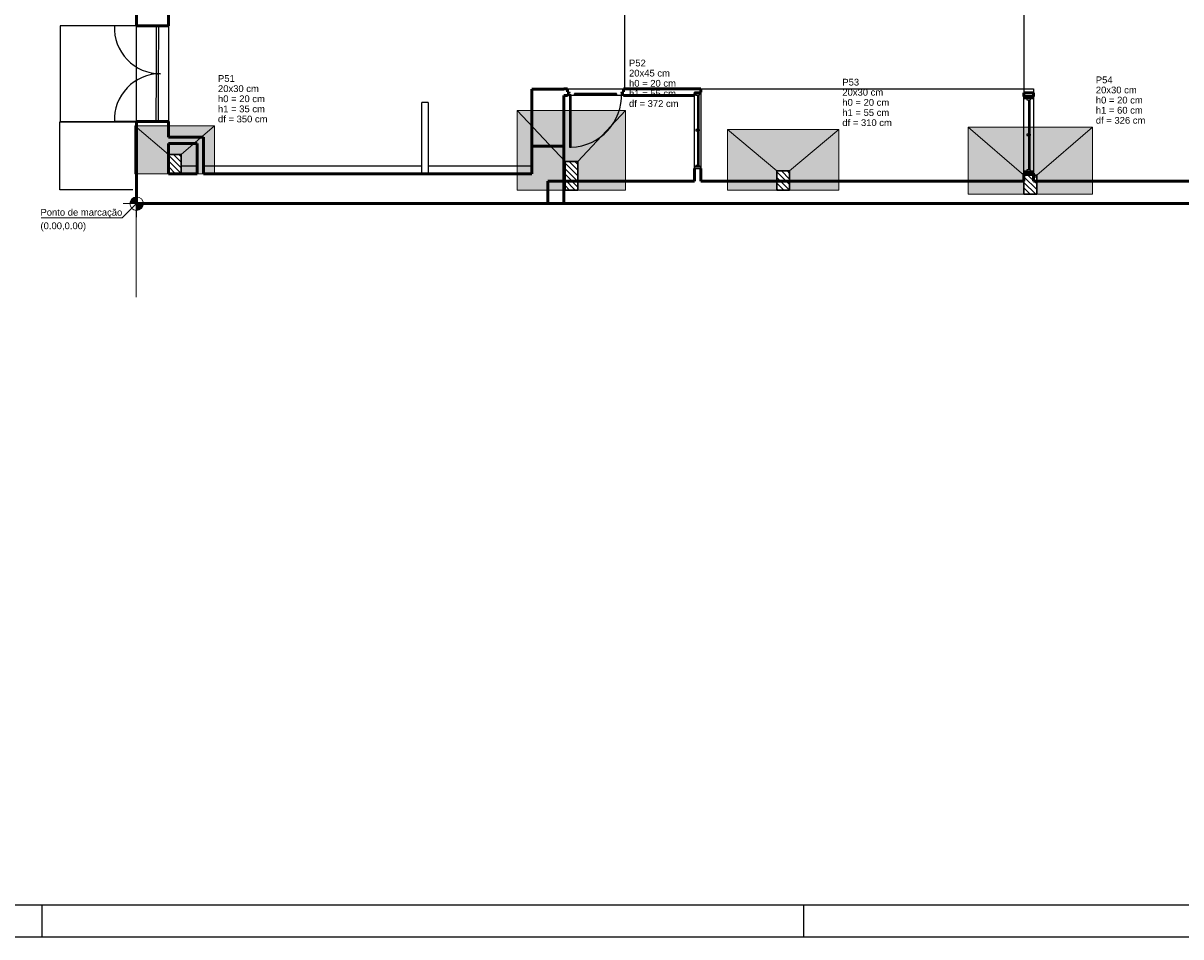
# Model space of a CAD drawing. Header units: millimetres. Extents: x 0 to 119, y 0 to 84.
# Tile 1 of 13: x 20 to 57, y 0 to 29. Entities that reach past the tile are written whole.
import ezdxf

# ---------------------------------------------------------------- set-up
doc = ezdxf.new("R2010")
doc.units = ezdxf.units.MM
doc.header["$MEASUREMENT"] = 0
doc.linetypes.add('NULL', pattern=[0])
for name, color, linetype in [('BASE', 9, 'Continuous'), ('SEDUC_MARF', 1, 'Continuous'), ('SEDUC_MARGG', 7, 'Continuous')]:
    doc.layers.add(name, color=color, linetype=linetype)
for name, color, linetype, lineweight in [('LC-Cotas', 7, 'Continuous', 5), ('LC-Hachuras das sapatas', 43, 'Continuous', 5), ('LC-Hachuras dos pilares', 9, 'Continuous', 5), ('LC-Seção das fundações', 7, 'Continuous', 5), ('LC-Seção dos pilares', 4, 'Continuous', 30), ('LC-Textos', 3, 'Continuous', 20), ('Nível 1', 7, 'Continuous', 0)]:
    doc.layers.add(name, color=color, linetype=linetype, lineweight=lineweight)
doc.styles.add('Arial', font='txt')

msp = doc.modelspace()

# ---------------------------------------------------------------- hatches: boundary and pattern name
at = {"layer": 'LC-Cotas', "linetype": 'Continuous'}
for points in [[(23.979, 23.002), (23.767, 23.002), (23.774, 23.056), (23.795, 23.108), (23.829, 23.151), (23.873, 23.185), (23.924, 23.206), (23.979, 23.213), (23.979, 23.002)], [(23.979, 23.002), (24.191, 23.002), (24.183, 22.947), (24.162, 22.896), (24.129, 22.852), (24.085, 22.818), (24.034, 22.797), (23.979, 22.79), (23.979, 23.002)]]:
    msp.add_hatch(color=7, dxfattribs=at).paths.add_polyline_path(points)
at = {"layer": 'LC-Hachuras das sapatas', "linetype": 'Continuous'}
h = msp.add_hatch(color=43, dxfattribs=at)
h.paths.add_polyline_path([(39.32, 23.427), (39.32, 25.927), (35.92, 25.927), (35.92, 23.427), (39.32, 23.427)])
h.paths.add_polyline_path([(37.82, 24.327), (37.42, 24.327), (37.42, 23.427), (37.82, 23.427), (37.82, 24.327)], flags=0)
h = msp.add_hatch(color=43, dxfattribs=at)
h.paths.add_polyline_path([(26.426, 23.942), (26.426, 25.442), (23.926, 25.442), (23.926, 23.942), (26.426, 23.942)])
h.paths.add_polyline_path([(25.376, 24.542), (24.976, 24.542), (24.976, 23.942), (25.376, 23.942), (25.376, 24.542)], flags=0)
h = msp.add_hatch(color=43, dxfattribs=at)
h.paths.add_polyline_path([(46.011, 23.427), (46.011, 25.327), (42.511, 25.327), (42.511, 23.427), (46.011, 23.427)])
h.paths.add_polyline_path([(44.461, 24.027), (44.061, 24.027), (44.061, 23.427), (44.461, 23.427), (44.461, 24.027)], flags=0)
h = msp.add_hatch(color=43, dxfattribs=at)
h.paths.add_polyline_path([(53.964, 23.299), (53.964, 25.399), (50.064, 25.399), (50.064, 23.299), (53.964, 23.299)])
h.paths.add_polyline_path([(52.214, 23.899), (51.814, 23.899), (51.814, 23.299), (52.214, 23.299), (52.214, 23.899)], flags=0)
at = {"layer": 'LC-Hachuras dos pilares', "linetype": 'Continuous'}
h = msp.add_hatch(dxfattribs=at)
h.set_pattern_fill('ANSI31', color=9, angle=90, style=0)
h.paths.add_polyline_path([(25.376, 24.542), (24.976, 24.542), (24.976, 23.942), (25.376, 23.942), (25.376, 24.542)])
h = msp.add_hatch(dxfattribs=at)
h.set_pattern_fill('ANSI31', color=9, angle=90, style=0)
h.paths.add_polyline_path([(37.82, 24.327), (37.42, 24.327), (37.42, 23.427), (37.82, 23.427), (37.82, 24.327)])
h = msp.add_hatch(dxfattribs=at)
h.set_pattern_fill('ANSI31', color=9, angle=90, style=0)
h.paths.add_polyline_path([(44.461, 24.027), (44.061, 24.027), (44.061, 23.427), (44.461, 23.427), (44.461, 24.027)])
h = msp.add_hatch(dxfattribs=at)
h.set_pattern_fill('ANSI31', color=9, angle=90, style=0)
h.paths.add_polyline_path([(52.214, 23.899), (51.814, 23.899), (51.814, 23.299), (52.214, 23.299), (52.214, 23.899)])

# ---------------------------------------------------------------- linework, layer by layer
at = {"layer": 'BASE', "lineweight": 50}
for p, q in [((23.976, 32.602), (23.976, 28.583)), ((24.976, 28.583), (24.976, 32.602)), ((23.976, 28.583), (24.976, 28.583)), ((36.378, 26.595), (36.378, 23.942)), ((37.378, 26.595), (36.378, 26.595)), ((37.497, 26.599), (37.378, 26.599)), ((37.378, 26.599), (37.378, 26.595)), ((37.497, 26.506), (37.497, 26.599)), ((41.677, 26.599), (39.257, 26.599)), ((39.257, 26.599), (39.257, 26.507)), ((41.677, 26.503), (41.677, 26.599)), ((37.378, 26.399), (37.497, 26.399)), ((37.378, 23.002), (37.378, 26.399)), ((39.257, 26.399), (41.477, 26.399)), ((41.477, 26.399), (41.477, 26.443)), ((51.811, 26.482), (51.811, 26.362)), ((52.111, 26.482), (51.811, 26.482)), ((51.811, 26.362), (52.111, 26.362)), ((52.111, 26.362), (52.111, 26.482)), ((24.976, 25.574), (23.976, 25.574)), ((23.976, 25.574), (23.976, 23.002)), ((24.976, 25.092), (24.976, 25.574)), ((26.078, 25.092), (24.976, 25.092)), ((26.078, 23.942), (26.078, 25.092)), ((24.976, 24.892), (25.878, 24.892)), ((24.976, 23.942), (24.976, 24.892)), ((25.878, 24.892), (25.878, 23.942)), ((37.378, 24.802), (36.378, 24.802)), ((41.477, 24.103), (41.477, 23.702)), ((41.677, 23.702), (41.677, 24.103)), ((25.878, 23.942), (24.976, 23.942)), ((36.378, 23.942), (26.078, 23.942)), ((41.477, 23.702), (36.878, 23.702)), ((36.878, 23.702), (36.878, 23.002)), ((51.811, 23.702), (41.677, 23.702)), ((51.811, 23.962), (51.811, 23.702)), ((52.111, 23.962), (51.811, 23.962)), ((52.111, 23.702), (52.111, 23.962)), ((57.373, 23.702), (52.111, 23.702)), ((23.976, 23.002), (37.378, 23.002)), ((36.878, 23.002), (94.573, 23.002))]:
    msp.add_line(p, q, dxfattribs=at)
at = {"layer": 'BASE'}
for p, q in [((39.287, 30), (39.287, 26.599)), ((51.811, 30), (51.811, 26.482)), ((21.577, 28.583), (21.577, 25.574)), ((23.976, 28.583), (21.577, 28.583)), ((23.976, 25.574), (23.976, 28.583)), ((23.977, 25.574), (23.977, 28.583)), ((24.591, 28.583), (24.589, 27.078)), ((24.673, 28.583), (24.591, 28.583)), ((24.671, 27.078), (24.673, 28.583)), ((24.976, 28.583), (24.976, 25.574)), ((24.589, 27.075), (24.587, 25.576)), ((24.589, 27.078), (24.671, 27.078)), ((24.669, 27.075), (24.589, 27.075)), ((24.667, 25.576), (24.669, 27.075)), ((37.497, 26.599), (39.257, 26.599)), ((41.677, 26.599), (51.811, 26.599)), ((51.811, 26.603), (52.111, 26.603)), ((52.111, 26.603), (52.111, 26.482)), ((32.927, 23.942), (32.927, 26.172)), ((33.127, 26.172), (32.927, 26.172)), ((33.127, 26.172), (33.127, 23.942)), ((38.778, 26.399), (37.378, 26.399)), ((37.378, 26.399), (37.378, 24.999)), ((37.497, 26.506), (37.497, 26.399)), ((37.497, 26.399), (37.51, 26.399)), ((37.51, 26.507), (37.498, 26.507)), ((37.499, 26.494), (37.499, 26.504)), ((37.499, 26.504), (37.511, 26.504)), ((37.536, 26.494), (37.499, 26.494)), ((37.499, 26.401), (37.499, 26.411)), ((37.499, 26.411), (37.539, 26.411)), ((37.511, 26.401), (37.499, 26.401)), ((37.511, 26.504), (37.51, 26.507)), ((37.51, 26.399), (37.511, 26.401)), ((39.244, 26.399), (37.51, 26.399)), ((37.539, 26.485), (37.539, 26.492)), ((37.539, 26.411), (37.539, 26.482)), ((37.539, 26.482), (37.582, 26.482)), ((37.579, 26.484), (37.54, 26.484)), ((37.554, 26.411), (37.554, 24.771)), ((37.614, 26.411), (37.554, 26.411)), ((37.614, 24.771), (37.614, 26.411)), ((37.714, 26.453), (37.714, 26.451)), ((39.034, 26.453), (37.714, 26.453)), ((37.714, 26.451), (39.034, 26.451)), ((37.714, 26.429), (37.714, 26.451)), ((39.034, 26.429), (37.714, 26.429)), ((39.034, 26.451), (39.034, 26.453)), ((39.034, 26.451), (39.034, 26.429)), ((39.172, 26.482), (39.206, 26.482)), ((39.206, 26.484), (39.174, 26.484)), ((39.206, 26.492), (39.206, 26.484)), ((39.206, 26.482), (39.206, 26.414)), ((39.254, 26.494), (39.208, 26.494)), ((39.208, 26.411), (39.254, 26.411)), ((39.244, 26.507), (39.243, 26.504)), ((39.243, 26.504), (39.254, 26.504)), ((39.254, 26.401), (39.243, 26.401)), ((39.243, 26.401), (39.244, 26.399)), ((39.257, 26.507), (39.244, 26.507)), ((39.244, 26.399), (39.257, 26.399)), ((39.254, 26.504), (39.254, 26.494)), ((39.254, 26.411), (39.254, 26.401)), ((39.257, 26.399), (39.257, 26.507)), ((41.477, 26.503), (41.477, 26.443)), ((41.677, 26.503), (41.477, 26.503)), ((41.477, 26.443), (41.517, 26.443)), ((41.477, 24.163), (41.477, 26.399)), ((41.517, 26.443), (41.517, 26.403)), ((41.637, 26.443), (41.517, 26.443)), ((41.517, 26.403), (41.637, 26.403)), ((41.587, 26.403), (41.587, 25.323)), ((41.617, 25.323), (41.617, 26.403)), ((41.637, 26.403), (41.637, 26.443)), ((41.637, 26.443), (41.677, 26.443)), ((41.677, 26.443), (41.677, 26.503)), ((41.677, 26.443), (41.677, 24.163)), ((51.811, 26.362), (51.811, 26.302)), ((51.811, 26.302), (51.901, 26.302)), ((51.811, 24.022), (51.811, 26.302)), ((51.901, 26.302), (51.901, 26.262)), ((52.021, 26.302), (51.901, 26.302)), ((51.901, 26.262), (52.021, 26.262)), ((51.971, 26.262), (51.971, 25.182)), ((52.001, 25.182), (52.001, 26.262)), ((52.021, 26.262), (52.021, 26.302)), ((52.021, 26.302), (52.111, 26.302)), ((52.111, 26.302), (52.111, 26.362)), ((52.111, 26.302), (52.111, 24.022)), ((21.574, 25.57), (23.974, 25.57)), ((21.574, 23.432), (21.574, 25.57)), ((21.577, 25.574), (23.976, 25.574)), ((23.974, 25.57), (23.974, 23.441)), ((24.587, 25.576), (24.667, 25.576)), ((41.517, 25.323), (41.517, 25.283)), ((41.637, 25.323), (41.517, 25.323)), ((41.517, 25.283), (41.637, 25.283)), ((41.587, 25.283), (41.587, 24.203)), ((41.617, 24.203), (41.617, 25.283)), ((41.637, 25.283), (41.637, 25.323)), ((51.901, 25.182), (51.901, 25.142)), ((52.021, 25.182), (51.901, 25.182)), ((51.901, 25.142), (52.021, 25.142)), ((51.971, 25.142), (51.971, 24.062)), ((52.001, 24.062), (52.001, 25.142)), ((52.021, 25.142), (52.021, 25.182)), ((37.554, 24.771), (37.614, 24.771)), ((25.373, 24.182), (25.373, 23.942)), ((25.878, 24.182), (25.373, 24.182)), ((32.927, 24.182), (26.078, 24.182)), ((36.378, 24.182), (33.127, 24.182)), ((37.417, 24.182), (37.378, 24.182)), ((37.417, 23.942), (37.417, 24.182)), ((41.477, 24.163), (41.477, 24.103)), ((41.517, 24.163), (41.477, 24.163)), ((41.477, 24.103), (41.677, 24.103)), ((41.517, 24.203), (41.517, 24.163)), ((41.637, 24.203), (41.517, 24.203)), ((41.517, 24.163), (41.637, 24.163)), ((41.637, 24.163), (41.637, 24.203)), ((41.677, 24.163), (41.637, 24.163)), ((41.677, 24.103), (41.677, 24.163)), ((51.811, 24.022), (51.811, 23.962)), ((51.901, 24.022), (51.811, 24.022)), ((51.901, 24.062), (51.901, 24.022)), ((52.021, 24.062), (51.901, 24.062)), ((51.901, 24.022), (52.021, 24.022)), ((52.021, 24.022), (52.021, 24.062)), ((52.111, 24.022), (52.021, 24.022)), ((52.111, 23.962), (52.111, 24.022)), ((37.378, 23.942), (37.417, 23.942)), ((23.861, 23.432), (21.574, 23.432))]:
    msp.add_line(p, q, dxfattribs=at)
at = {"layer": 'BASE', "lineweight": 25}
for p, q in [((24.723, 28.583), (23.283, 28.583)), ((24.723, 28.583), (23.283, 28.583)), ((24.723, 25.574), (23.283, 25.574)), ((24.723, 25.574), (23.283, 25.574)), ((23.299, 25.57), (23.297, 25.574)), ((23.415, 25.57), (23.413, 25.574)), ((23.648, 25.57), (23.647, 25.574)), ((23.976, 24.128), (23.974, 24.137)), ((23.976, 23.879), (23.974, 23.886)), ((23.976, 23.806), (23.974, 23.811))]:
    msp.add_line(p, q, dxfattribs=at)
at = {"layer": 'BASE', "linetype": 'Continuous', "lineweight": 25}
for p, q in [((41.477, 26.503), (41.677, 26.503)), ((41.477, 26.443), (41.477, 26.503)), ((41.677, 26.443), (41.477, 26.443)), ((41.587, 26.403), (41.617, 26.403)), ((41.587, 24.203), (41.587, 26.403)), ((41.617, 26.403), (41.617, 24.203)), ((41.677, 26.503), (41.677, 26.443)), ((51.811, 26.362), (52.111, 26.362)), ((51.811, 26.302), (51.811, 26.362)), ((52.111, 26.302), (51.811, 26.302)), ((51.971, 26.262), (52.001, 26.262)), ((51.971, 24.062), (51.971, 26.262)), ((52.001, 26.262), (52.001, 24.062)), ((52.111, 26.362), (52.111, 26.302)), ((41.477, 24.163), (41.677, 24.163)), ((41.477, 24.103), (41.477, 24.163)), ((41.677, 24.103), (41.477, 24.103)), ((41.617, 24.203), (41.587, 24.203)), ((41.677, 24.163), (41.677, 24.103)), ((51.811, 24.022), (52.111, 24.022)), ((51.811, 23.962), (51.811, 24.022)), ((52.001, 24.062), (51.971, 24.062)), ((52.111, 24.022), (52.111, 23.962)), ((52.111, 23.962), (51.811, 23.962))]:
    msp.add_line(p, q, dxfattribs=at)
at = {"layer": 'BASE'}
msp.add_circle((37.538, 26.396), 0.0155, dxfattribs=at)
at = {"layer": 'BASE', "lineweight": 25}
for centre, start, end in [((24.717, 28.514), 177.235, 270.328), ((24.717, 28.514), 177.235, 270.328), ((24.717, 25.643), 89.672, 182.765), ((24.717, 25.643), 89.672, 182.765)]:
    msp.add_arc(centre, 1.435, start, end, dxfattribs=at)
at = {"layer": 'BASE'}
for centre, radius, start, end in [((37.498, 26.506), 0.001, 90, 180), ((37.498, 26.506), 0.001, 90, 180), ((37.536, 26.492), 0.0024, 360, 90), ((37.54, 26.485), 0.001, 180, 270), ((37.54, 26.485), 0.001, 210, 255), ((37.579, 26.482), 0.0024, 0, 90), ((37.554, 26.411), 1.641, 272.0953, 2.0953), ((39.174, 26.482), 0.0024, 90, 180), ((39.208, 26.492), 0.0024, 90, 180), ((39.208, 26.414), 0.0024, 180, 270)]:
    msp.add_arc(centre, radius, start, end, dxfattribs=at)
at = {"layer": 'LC-Cotas'}
for p, q in [((23.979, 23.425), (23.979, 22.578)), ((23.555, 23.002), (24.403, 23.002))]:
    msp.add_line(p, q, dxfattribs=at)
msp.add_lwpolyline([(23.979, 23.002), (23.53, 22.552), (20.988, 22.552)], dxfattribs=at)
msp.add_circle((23.979, 23.002), 0.212, dxfattribs=at)
at = {"layer": 'LC-Seção das fundações'}
for p, q in [((35.92, 25.927), (37.42, 24.327)), ((39.32, 25.927), (37.82, 24.327)), ((23.926, 25.442), (24.976, 24.542)), ((26.426, 25.442), (25.376, 24.542)), ((42.511, 25.327), (44.061, 24.027)), ((46.011, 25.327), (44.461, 24.027)), ((50.064, 25.399), (51.814, 23.899)), ((53.964, 25.399), (52.214, 23.899)), ((23.926, 23.942), (24.976, 23.942)), ((26.426, 23.942), (25.376, 23.942)), ((26.426, 23.942), (25.376, 23.942)), ((35.92, 23.427), (37.42, 23.427)), ((39.32, 23.427), (37.82, 23.427)), ((39.32, 23.427), (37.82, 23.427)), ((42.511, 23.427), (44.061, 23.427)), ((46.011, 23.427), (44.461, 23.427)), ((46.011, 23.427), (44.461, 23.427)), ((50.064, 23.299), (51.814, 23.299)), ((53.964, 23.299), (52.214, 23.299)), ((53.964, 23.299), (52.214, 23.299))]:
    msp.add_line(p, q, dxfattribs=at)
for points in [[(39.32, 23.427), (39.32, 25.927), (35.92, 25.927), (35.92, 23.427), (39.32, 23.427)], [(26.426, 23.942), (26.426, 25.442), (23.926, 25.442), (23.926, 23.942), (26.426, 23.942)], [(46.011, 23.427), (46.011, 25.327), (42.511, 25.327), (42.511, 23.427), (46.011, 23.427)], [(53.964, 23.299), (53.964, 25.399), (50.064, 25.399), (50.064, 23.299), (53.964, 23.299)]]:
    msp.add_lwpolyline(points, close=True, dxfattribs=at)
at = {"layer": 'LC-Seção dos pilares'}
for points in [[(25.376, 24.542), (24.976, 24.542), (24.976, 23.942), (25.376, 23.942), (25.376, 24.542)], [(37.82, 24.327), (37.42, 24.327), (37.42, 23.427), (37.82, 23.427), (37.82, 24.327)], [(44.461, 24.027), (44.061, 24.027), (44.061, 23.427), (44.461, 23.427), (44.461, 24.027)], [(52.214, 23.899), (51.814, 23.899), (51.814, 23.299), (52.214, 23.299), (52.214, 23.899)]]:
    msp.add_lwpolyline(points, close=True, dxfattribs=at)
at = {"layer": 'Nível 1'}
msp.add_line((23.965, 23.441), (23.965, 20.064), dxfattribs=at)
at = {"layer": 'SEDUC_MARF'}
for p, q in [((21.002, 1), (21.002, 0)), ((44.902, 1), (44.902, 0))]:
    msp.add_line(p, q, dxfattribs=at)
msp.add_lwpolyline([(118.9, 84.1), (0, 84.1), (0, 0), (118.9, 0)], close=True, dxfattribs=at)
at = {"layer": 'SEDUC_MARGG'}
msp.add_lwpolyline([(2.5, 1), (117.9, 1), (117.9, 83.1), (2.5, 83.1), (2.5, 1)], dxfattribs=at)

# ---------------------------------------------------------------- texts
at = {"layer": 'LC-Cotas', "linetype": 'NULL', "char_height": 0.2118, "attachment_point": 7, "line_spacing_factor": 0.798, "style": 'Arial'}
for s, insert, width in [('Ponto de marcação', (20.964, 22.56), 5.02969), ('(0.00,0.00)', (20.964, 22.137), 2.80513)]:
    msp.add_mtext(s, dxfattribs=dict(at, insert=insert, width=width))
at = {"layer": 'LC-Textos', "linetype": 'NULL', "char_height": 0.2118, "attachment_point": 7, "line_spacing_factor": 0.798, "style": 'Arial'}
for s, insert, width in [('20x45 cm', (39.426, 26.987), 2.51456), ('P52', (39.426, 27.304), 1.03199), ('P51', (26.532, 26.819), 1.03199), ('h0 = 20 cm', (39.426, 26.669), 2.88556), ('P53', (46.117, 26.704), 1.03199), ('P54', (54.069, 26.777), 1.03199), ('20x30 cm', (26.532, 26.501), 2.51456), ('h1 = 55 cm', (39.426, 26.351), 2.88556), ('20x30 cm', (46.117, 26.387), 2.51456), ('20x30 cm', (54.069, 26.459), 2.51456), ('h0 = 20 cm', (26.532, 26.183), 2.88556), ('h1 = 35 cm', (26.532, 25.866), 2.88556), ('df = 372 cm', (39.426, 26.033), 3.0467), ('h0 = 20 cm', (46.117, 26.069), 2.88556), ('h0 = 20 cm', (54.069, 26.141), 2.88556), ('df = 350 cm', (26.532, 25.548), 3.0467), ('h1 = 55 cm', (46.117, 25.751), 2.88556), ('df = 326 cm', (54.069, 25.506), 3.0467), ('h1 = 60 cm', (54.069, 25.824), 2.88556), ('df = 310 cm', (46.117, 25.433), 3.0467)]:
    msp.add_mtext(s, dxfattribs=dict(at, insert=insert, width=width))

doc.saveas('drawing.dxf')
